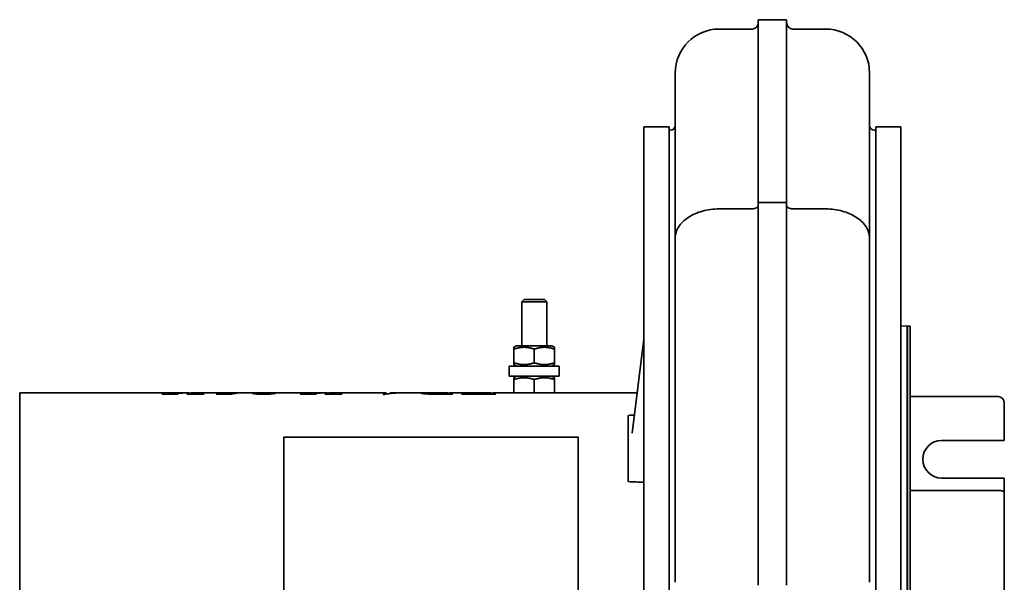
# Model space of a CAD drawing. Header units: millimetres. Extents: x 263 to 577, y 116 to 478.
# Tile 3 of 3: x 263 to 577, y 298 to 478. Entities that reach past the tile are written whole.
import ezdxf

# ---------------------------------------------------------------- set-up
doc = ezdxf.new("R2010")
doc.units = ezdxf.units.MM
doc.header["$LTSCALE"] = 2
doc.layers.add('Krawędzie widoczne(ISO)', color=7, linetype='Continuous', lineweight=35, true_color=0x262659)

msp = doc.modelspace()

# ---------------------------------------------------------------- linework, layer by layer
at = {"layer": 'Krawędzie widoczne(ISO)'}
for p, q in [((498.6, 477.61), (498.6, 477.39)), ((507.6, 477.61), (498.6, 477.61)), ((507.6, 477.61), (507.6, 477.39)), ((496.6, 474.61), (486.1, 474.61)), ((498.6, 477.39), (498.6, 419.26)), ((507.6, 477.39), (507.6, 419.26)), ((520.1, 474.61), (509.6, 474.61)), ((472.1, 460.42), (472.1, 460.61)), ((472.1, 407.9), (472.1, 460.42)), ((534.1, 460.42), (534.1, 460.61)), ((534.1, 407.9), (534.1, 460.42)), ((462.1, 151.4), (462.1, 443.4)), ((462.1, 443.4), (470.1, 443.4)), ((470.1, 151.4), (470.1, 443.4)), ((536.1, 443.4), (536.1, 151.4)), ((544.1, 443.4), (536.1, 443.4)), ((544.1, 443.4), (544.1, 151.4)), ((470.6, 442.4), (470.1, 442.4)), ((536.1, 442.4), (535.6, 442.4)), ((498.6, 419.26), (498.6, 297.24)), ((498.6, 419.26), (507.6, 419.26)), ((507.6, 419.26), (507.6, 297.24)), ((496.6, 417.25), (486.1, 417.25)), ((509.6, 417.25), (520.1, 417.25)), ((472.1, 298.15), (472.1, 407.9)), ((534.1, 298.15), (534.1, 407.9)), ((423.87, 388.4), (423.1, 387.63)), ((431.1, 387.63), (423.1, 387.63)), ((423.1, 373.6), (423.1, 387.63)), ((423.87, 388.4), (430.33, 388.4)), ((430.33, 388.4), (431.1, 387.63)), ((431.1, 373.6), (431.1, 387.63)), ((546.09, 379.9), (544.1, 379.96)), ((546.09, 379.8), (546.19, 379.9)), ((546.09, 379.9), (546.09, 214.9)), ((546.19, 379.9), (546.19, 214.9)), ((546.19, 379.9), (547.09, 379.9)), ((547.09, 379.9), (547.09, 214.9)), ((462.02, 375.66), (458.31, 345.71)), ((421.45, 373.6), (420.6, 373.11)), ((420.6, 372.53), (420.6, 373.11)), ((420.6, 368.17), (420.6, 372.53)), ((432.75, 373.6), (421.45, 373.6)), ((427.1, 368.17), (427.1, 372.53)), ((432.75, 373.6), (433.6, 373.11)), ((433.6, 373.11), (433.6, 372.53)), ((433.6, 368.17), (433.6, 372.53)), ((420.6, 367.59), (420.6, 368.17)), ((433.6, 368.17), (433.6, 367.59)), ((419.1, 367.1), (435.1, 367.1)), ((419.1, 363.9), (419.1, 367.1)), ((421.45, 367.1), (420.6, 367.59)), ((432.75, 367.1), (433.6, 367.59)), ((435.1, 363.9), (435.1, 367.1)), ((419.1, 363.9), (435.1, 363.9)), ((421.45, 363.9), (420.6, 363.41)), ((420.6, 362.83), (420.6, 363.41)), ((420.6, 358.6), (420.6, 362.83)), ((427.1, 358.6), (427.1, 362.83)), ((432.75, 363.9), (433.6, 363.41)), ((433.6, 363.41), (433.6, 362.83)), ((433.6, 358.6), (433.6, 362.83)), ((262.9, 358.6), (262.9, 236.2)), ((316.24, 358.6), (262.9, 358.6)), ((308.44, 358.14), (308.44, 358.19)), ((312.19, 358.14), (312.19, 358.26)), ((312.39, 358.14), (312.39, 358.22)), ((312.49, 358.33), (312.49, 358.44)), ((316.37, 358.58), (316.37, 358.59)), ((316.38, 358.14), (316.38, 358.19)), ((317.91, 358.14), (317.91, 358.28)), ((317.92, 358.14), (317.92, 358.59)), ((318.17, 358.14), (318.17, 358.6)), ((327.16, 358.6), (318.24, 358.6)), ((326.08, 358.34), (330.61, 358.34)), ((326.08, 358.14), (326.08, 358.34)), ((328.68, 358.54), (328.68, 358.56)), ((339.19, 358.6), (329.16, 358.6)), ((330.61, 358.15), (330.61, 358.34)), ((331.43, 358.35), (331.43, 358.48)), ((339.01, 358.15), (339.01, 358.5)), ((360.29, 358.6), (340.35, 358.6)), ((344.11, 358.34), (344.11, 358.43)), ((352.49, 358.14), (352.49, 358.19)), ((356.24, 358.14), (356.24, 358.26)), ((356.45, 358.14), (356.45, 358.22)), ((356.55, 358.33), (356.55, 358.44)), ((360.42, 358.58), (360.42, 358.59)), ((360.43, 358.14), (360.43, 358.19)), ((361.97, 358.14), (361.97, 358.28)), ((361.98, 358.14), (361.98, 358.59)), ((362.22, 358.14), (362.22, 358.6)), ((379.57, 358.6), (362.29, 358.6)), ((380.08, 358.23), (380.08, 358.32)), ((381.05, 358.36), (381.05, 358.46)), ((384.09, 358.6), (381.45, 358.6)), ((394.27, 358.6), (384.98, 358.6)), ((393.23, 358.19), (393.23, 358.45)), ((395.2, 358.58), (395.2, 358.6)), ((397.15, 358.14), (397.15, 358.24)), ((398.84, 358.6), (397.44, 358.6)), ((398.82, 358.14), (398.82, 358.59)), ((399.05, 358.14), (399.05, 358.6)), ((399.27, 358.14), (399.27, 358.29)), ((408.23, 358.6), (400.92, 358.6)), ((404.82, 358.48), (405.23, 358.48)), ((404.82, 358.14), (404.82, 358.48)), ((405.15, 358.14), (405.15, 358.42)), ((405.43, 358.14), (405.43, 358.33)), ((407.82, 358.53), (407.42, 358.53)), ((408.98, 358.24), (410.9, 358.24)), ((410.9, 358.14), (410.9, 358.24)), ((412.6, 358.59), (411.17, 358.59)), ((411.35, 358.6), (412.82, 358.6)), ((412.6, 358.14), (412.6, 358.59)), ((412.82, 358.14), (412.82, 358.6)), ((413.14, 358.14), (413.14, 358.29)), ((414.59, 358.19), (414.82, 358.19)), ((459.9, 358.6), (414.75, 358.6)), ((313.39, 358.14), (308.31, 358.14)), ((321.62, 358.14), (316.24, 358.14)), ((330.58, 358.14), (325.57, 358.14)), ((357.44, 358.14), (352.37, 358.14)), ((365.68, 358.14), (360.3, 358.14)), ((379.25, 358.1), (378.85, 358.1)), ((400.94, 358.14), (395.54, 358.14)), ((414.69, 358.14), (403.89, 358.14)), ((575.1, 357.4), (547.09, 357.4)), ((577.1, 343.4), (577.1, 355.4)), ((457.1, 351.38), (457.1, 351.02)), ((457.1, 334.59), (457.1, 351.02)), ((347.14, 344.4), (441.14, 344.4)), ((347.14, 250.4), (347.14, 344.4)), ((441.14, 344.4), (441.14, 250.4)), ((575.12, 343.4), (557.1, 343.4)), ((577.1, 343.4), (575.12, 343.4)), ((457.1, 334.59), (457.1, 332.04)), ((457.1, 332.04), (457.1, 330.27)), ((557.1, 331.4), (575.12, 331.4)), ((575.12, 331.4), (577.1, 331.4)), ((577.1, 325.66), (577.1, 331.4)), ((547.09, 327.4), (575.12, 327.4)), ((577.1, 325.4), (577.1, 325.66)), ((577.1, 325.4), (577.1, 269.4))]:
    msp.add_line(p, q, dxfattribs=at)
for centre, radius, start, end in [((486.1, 460.61), 14, 90, 180), ((496.6, 476.61), 2, 270, 0), ((509.6, 476.61), 2, 180, 270), ((520.1, 460.61), 14, 0, 90), ((470.6, 443.9), 1.5, 270, 0), ((535.6, 443.9), 1.5, 180, 270), ((575.1, 355.4), 2, 0, 90), ((557.1, 337.4), 6, 90, 270)]:
    msp.add_arc(centre, radius, start, end, dxfattribs=at)
msp.add_ellipse((204.04, 297.4), major_axis=(-1167.76, 43.33), ratio=0.037007, start_param=4.490941, end_param=4.495329, dxfattribs=at)
for points, knots in [([(498.6, 418.59), (498.6, 418.59), (498.6, 418.58), (498.6, 418.49), (498.58, 418.4), (498.53, 418.22), (498.49, 418.14), (498.33, 417.89), (498.18, 417.75), (497.8, 417.51), (497.58, 417.41), (497.1, 417.28), (496.85, 417.25), (496.6, 417.25)], [-0.0007195, -0.0007195, -0.0007195, -0.0007195, 0, 0, 0.0408855, 0.0408855, 0.0817708, 0.0817708, 0.159902, 0.159902, 0.2380295, 0.2380295, 0.3142532, 0.3142532, 0.3142532, 0.3142532]), ([(507.6, 418.59), (507.6, 418.59), (507.6, 418.58), (507.6, 418.41), (507.65, 418.24), (507.85, 417.92), (508, 417.77), (508.36, 417.52), (508.58, 417.42), (509.06, 417.29), (509.32, 417.25), (509.59, 417.25), (509.59, 417.25), (509.6, 417.25)], [-0.6294012, -0.6294012, -0.6294012, -0.6294012, -0.6286817, -0.6286817, -0.550546, -0.550546, -0.4724122, -0.4724122, -0.394282, -0.394282, -0.3161552, -0.3161552, -0.3142532, -0.3142532, -0.3142532, -0.3142532]), ([(472.1, 407.9), (472.1, 407.9), (472.1, 407.91), (472.1, 407.92), (472.1, 409.17), (472.48, 410.41), (473.22, 411.56), (473.93, 412.68), (474.97, 413.7), (476.26, 414.55), (477.56, 415.41), (479.1, 416.09), (480.78, 416.55), (482.47, 417.01), (484.28, 417.25), (486.1, 417.25)], [-0.003611, -0.003611, -0.003611, -0.003611, 0, 0, 0, 0.561879, 0.561879, 0.561879, 1.108798, 1.108798, 1.108798, 1.655691, 1.655691, 1.655691, 2.202571, 2.202571, 2.202571, 2.202571]), ([(534.1, 407.9), (534.1, 407.9), (534.1, 407.91), (534.1, 407.92), (534.09, 409.17), (533.71, 410.41), (532.98, 411.56), (532.27, 412.68), (531.23, 413.7), (529.93, 414.55), (528.64, 415.41), (527.1, 416.09), (525.41, 416.55), (523.73, 417.01), (521.92, 417.25), (520.1, 417.25)], [-0.003611, -0.003611, -0.003611, -0.003611, 0, 0, 0, 0.561879, 0.561879, 0.561879, 1.108798, 1.108798, 1.108798, 1.655691, 1.655691, 1.655691, 2.202571, 2.202571, 2.202571, 2.202571]), ([(462.01, 375.6), (462.04, 375.99), (462.06, 376.46), (462.09, 377.08), (462.1, 377.35), (462.1, 377.53)], [-0.6995583, -0.6995583, -0.6995583, -0.6995583, -0.5819955, -0.5819955, -0.5055322, -0.5055322, -0.5055322, -0.5055322]), ([(462.02, 375.66), (462.02, 375.66), (462.02, 375.66), (462.02, 375.66), (462.02, 375.66), (462.02, 375.66), (462.02, 375.66), (462.02, 375.66), (462.02, 375.66), (462.02, 375.66), (462.02, 375.66), (462.02, 375.66)], [3.05465659, 3.05465659, 3.05465659, 3.05465659, 3.06332337, 3.06332337, 3.07199014, 3.07199014, 3.08065691, 3.08065691, 3.08932368, 3.08932368, 3.09799046, 3.09799046, 3.09799046, 3.09799046]), ([(308.44, 358.19), (309.15, 358.2), (309.77, 358.23), (310.31, 358.26), (310.84, 358.3), (311.57, 358.37), (312.49, 358.44)], [0, 0, 0, 0, 1, 1, 1, 2, 2, 2, 2]), ([(316.38, 358.19), (316.87, 358.19), (317.2, 358.19), (317.38, 358.2), (317.55, 358.21), (317.68, 358.22), (317.77, 358.23), (317.86, 358.25), (317.91, 358.26), (317.91, 358.28)], [0, 0, 0, 0, 1, 1, 1, 2, 2, 2, 3, 3, 3, 3]), ([(319.37, 358.46), (319.74, 358.37), (320.05, 358.28), (320.32, 358.25), (320.59, 358.22), (321.06, 358.2), (321.73, 358.19)], [0, 0, 0, 0, 1, 1, 1, 2, 2, 2, 2]), ([(328.68, 358.56), (328.68, 358.59), (328.87, 358.6), (329.24, 358.6), (329.61, 358.6), (330.08, 358.58), (330.66, 358.58), (331.24, 358.57), (332, 358.57), (332.96, 358.56)], [0, 0, 0, 0, 1, 1, 1, 2, 2, 2, 3, 3, 3, 3]), ([(340.51, 358.11), (339.56, 358.11), (338.76, 358.15), (338.11, 358.22), (337.46, 358.29), (337.14, 358.37), (337.14, 358.44)], [0, 0, 0, 0, 1, 1, 1, 2, 2, 2, 2]), ([(339.01, 358.5), (339.01, 358.45), (339.25, 358.41), (339.72, 358.36), (340.19, 358.32), (340.8, 358.3), (341.55, 358.3)], [0, 0, 0, 0, 1, 1, 1, 2, 2, 2, 2]), ([(344.5, 358.41), (344.13, 358.34), (343.58, 358.26), (342.85, 358.2), (342.13, 358.14), (341.35, 358.11), (340.51, 358.11)], [0, 0, 0, 0, 1, 1, 1, 2, 2, 2, 2]), ([(352.49, 358.19), (353.2, 358.2), (353.83, 358.23), (354.36, 358.26), (354.9, 358.3), (355.63, 358.37), (356.55, 358.44)], [0, 0, 0, 0, 1, 1, 1, 2, 2, 2, 2]), ([(360.43, 358.19), (360.92, 358.19), (361.26, 358.19), (361.43, 358.2), (361.61, 358.21), (361.74, 358.22), (361.83, 358.23), (361.92, 358.25), (361.97, 358.26), (361.97, 358.28)], [0, 0, 0, 0, 1, 1, 1, 2, 2, 2, 3, 3, 3, 3]), ([(363.42, 358.46), (363.79, 358.37), (364.11, 358.28), (364.38, 358.25), (364.65, 358.22), (365.12, 358.2), (365.79, 358.19)], [0, 0, 0, 0, 1, 1, 1, 2, 2, 2, 2]), ([(391, 358.45), (391, 358.51), (391.33, 358.54), (391.98, 358.57), (392.64, 358.59), (393.71, 358.59), (395.2, 358.6)], [0, 0, 0, 0, 1, 1, 1, 2, 2, 2, 2]), ([(395.54, 358.14), (394.64, 358.14), (393.83, 358.16), (393.12, 358.19), (392.41, 358.23), (391.88, 358.27), (391.52, 358.32), (391.17, 358.36), (391, 358.41), (391, 358.45)], [0, 0, 0, 0, 1, 1, 1, 2, 2, 2, 3, 3, 3, 3]), ([(397.77, 358.59), (396.24, 358.59), (395.1, 358.59), (394.35, 358.57), (393.6, 358.55), (393.23, 358.52), (393.23, 358.45)], [0, 0, 0, 0, 1, 1, 1, 2, 2, 2, 2]), ([(393.23, 358.45), (393.23, 358.39), (393.46, 358.34), (393.92, 358.29), (394.38, 358.25), (395.12, 358.23), (396.12, 358.23)], [0, 0, 0, 0, 1, 1, 1, 2, 2, 2, 2]), ([(395.2, 358.59), (395.27, 358.59), (395.34, 358.59), (395.42, 358.59), (395.98, 358.6), (396.9, 358.6), (398.15, 358.6)], [0.864986, 0.864986, 0.864986, 0.864986, 1, 1, 1, 2, 2, 2, 2]), ([(399.27, 358.29), (399.27, 358.26), (399.37, 358.24), (399.58, 358.22), (399.78, 358.2), (400.17, 358.19), (400.74, 358.19)], [0, 0, 0, 0, 1, 1, 1, 2, 2, 2, 2]), ([(411.17, 358.59), (410.16, 358.59), (409.44, 358.59), (408.99, 358.59), (408.54, 358.58), (408.15, 358.57), (407.82, 358.53)], [0, 0, 0, 0, 1, 1, 1, 2, 2, 2, 2]), ([(409.24, 358.59), (409.27, 358.59), (409.32, 358.59), (409.4, 358.59), (409.53, 358.6), (409.7, 358.6), (409.93, 358.6), (410.15, 358.6), (410.63, 358.6), (411.35, 358.6)], [0.407423, 0.407423, 0.407423, 0.407423, 1, 1, 1, 2, 2, 2, 3, 3, 3, 3]), ([(413.14, 358.29), (413.14, 358.26), (413.24, 358.24), (413.44, 358.22), (413.63, 358.2), (414.02, 358.19), (414.59, 358.19)], [0, 0, 0, 0, 1, 1, 1, 2, 2, 2, 2]), ([(575.12, 327.4), (575.37, 327.4), (575.64, 327.4), (576.13, 327.38), (576.35, 327.36), (576.62, 327.28), (576.7, 327.24), (576.85, 327.13), (576.9, 327.06), (576.99, 326.9), (577.03, 326.79), (577.07, 326.56), (577.08, 326.43), (577.1, 326.09), (577.1, 325.88), (577.1, 325.66)], [-0.4114383, -0.4114383, -0.4114383, -0.4114383, -0.3355637, -0.3355637, -0.259689, -0.259689, -0.2200225, -0.2200225, -0.180356, -0.180356, -0.135267, -0.135267, -0.090178, -0.090178, -0.0261083, -0.0261083, -0.0261083, -0.0261083])]:
    msp.add_open_spline(points, degree=3, knots=knots, dxfattribs=at)
for points in [[(427.1, 372.53), (423.85, 373.61), (420.6, 372.53)], [(433.6, 372.53), (430.35, 373.61), (427.1, 372.53)], [(420.6, 368.17), (423.85, 367.08), (427.1, 368.17)], [(427.1, 368.17), (430.35, 367.08), (433.6, 368.17)], [(427.1, 362.83), (423.85, 363.91), (420.6, 362.83)], [(433.6, 362.83), (430.35, 363.91), (427.1, 362.83)]]:
    msp.add_rational_spline(points, [1, 1.15470053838, 1], degree=2, dxfattribs=at)
for points in [[(308.31, 358.14), (308.35, 358.16), (308.4, 358.18), (308.44, 358.19)], [(312.37, 358.31), (312.25, 358.3), (312.19, 358.28), (312.19, 358.26)], [(312.19, 358.26), (312.19, 358.24), (312.26, 358.23), (312.39, 358.22)], [(314.28, 358.49), (313.36, 358.43), (312.72, 358.37), (312.37, 358.31)], [(312.39, 358.22), (312.59, 358.2), (312.96, 358.19), (313.51, 358.19)], [(312.49, 358.44), (313.78, 358.53), (315.07, 358.58), (316.37, 358.59)], [(313.51, 358.19), (313.47, 358.18), (313.43, 358.16), (313.39, 358.14)], [(316.62, 358.58), (315.84, 358.57), (315.06, 358.54), (314.28, 358.49)], [(316.37, 358.59), (316.32, 358.6), (316.28, 358.6), (316.24, 358.6)], [(316.24, 358.14), (316.29, 358.16), (316.33, 358.18), (316.38, 358.19)], [(317.65, 358.39), (317.31, 358.49), (316.97, 358.56), (316.62, 358.58)], [(317.24, 358.5), (317.47, 358.54), (317.69, 358.57), (317.92, 358.59)], [(317.91, 358.28), (317.91, 358.3), (317.82, 358.34), (317.65, 358.39)], [(317.92, 358.59), (318, 358.59), (318.09, 358.58), (318.17, 358.58)], [(318.17, 358.6), (318.57, 358.6), (318.97, 358.56), (319.37, 358.46)], [(321.73, 358.19), (321.7, 358.18), (321.66, 358.16), (321.62, 358.14)], [(325.57, 358.14), (325.74, 358.22), (325.91, 358.28), (326.08, 358.34)], [(328.63, 358.54), (327.82, 358.57), (327.33, 358.6), (327.16, 358.6)], [(331.43, 358.48), (330.23, 358.49), (329.29, 358.51), (328.63, 358.54)], [(332.96, 358.56), (332.17, 358.5), (331.37, 358.36), (330.58, 358.14)], [(330.61, 358.34), (330.88, 358.39), (331.15, 358.44), (331.43, 358.48)], [(337.14, 358.44), (337.14, 358.48), (337.25, 358.52), (337.48, 358.54)], [(337.48, 358.54), (337.84, 358.58), (338.49, 358.6), (339.44, 358.6)], [(339.86, 358.59), (339.29, 358.58), (339.01, 358.55), (339.01, 358.5)], [(339.44, 358.6), (339.57, 358.6), (339.7, 358.59), (339.84, 358.59)], [(340.35, 358.6), (340.17, 358.6), (340, 358.6), (339.86, 358.59)], [(341.55, 358.3), (342.59, 358.3), (343.44, 358.35), (344.11, 358.43)], [(344.11, 358.43), (344.24, 358.42), (344.37, 358.42), (344.5, 358.41)], [(352.37, 358.14), (352.41, 358.16), (352.45, 358.18), (352.49, 358.19)], [(356.43, 358.31), (356.3, 358.3), (356.24, 358.28), (356.24, 358.26)], [(356.24, 358.26), (356.24, 358.24), (356.31, 358.23), (356.45, 358.22)], [(358.34, 358.49), (357.42, 358.43), (356.78, 358.37), (356.43, 358.31)], [(356.45, 358.22), (356.65, 358.2), (357.02, 358.19), (357.57, 358.19)], [(356.55, 358.44), (357.84, 358.53), (359.13, 358.58), (360.42, 358.59)], [(357.57, 358.19), (357.53, 358.18), (357.48, 358.16), (357.44, 358.14)], [(360.68, 358.58), (359.9, 358.57), (359.12, 358.54), (358.34, 358.49)], [(360.42, 358.59), (360.38, 358.6), (360.34, 358.6), (360.29, 358.6)], [(360.3, 358.14), (360.34, 358.16), (360.39, 358.18), (360.43, 358.19)], [(361.71, 358.39), (361.37, 358.49), (361.02, 358.56), (360.68, 358.58)], [(361.3, 358.5), (361.52, 358.54), (361.75, 358.57), (361.98, 358.59)], [(361.97, 358.28), (361.97, 358.3), (361.88, 358.34), (361.71, 358.39)], [(361.98, 358.59), (362.06, 358.59), (362.14, 358.58), (362.22, 358.58)], [(362.22, 358.6), (362.62, 358.6), (363.02, 358.56), (363.42, 358.46)], [(365.79, 358.19), (365.75, 358.18), (365.72, 358.16), (365.68, 358.14)], [(378.85, 358.1), (379.23, 358.63), (379.61, 358.74), (379.99, 358.42)], [(384.98, 358.6), (383.07, 358.6), (381.16, 358.43), (379.25, 358.1)], [(379.99, 358.42), (380.05, 358.37), (380.08, 358.34), (380.08, 358.32)], [(381.05, 358.46), (382.21, 358.56), (383.37, 358.61), (384.54, 358.59)], [(381.45, 358.6), (381.31, 358.6), (381.18, 358.55), (381.05, 358.46)], [(395.2, 358.6), (394.86, 358.6), (394.55, 358.6), (394.27, 358.6)], [(396.12, 358.23), (396.39, 358.23), (396.73, 358.23), (397.15, 358.24)], [(397.15, 358.24), (397.71, 358.45), (398.26, 358.57), (398.82, 358.59)], [(398.82, 358.59), (398.33, 358.59), (397.99, 358.59), (397.77, 358.59)], [(398.15, 358.6), (398.4, 358.6), (398.7, 358.6), (399.05, 358.6)], [(399.05, 358.6), (399.36, 358.6), (399.67, 358.57), (399.98, 358.51)], [(399.61, 358.43), (399.38, 358.37), (399.27, 358.32), (399.27, 358.29)], [(400.92, 358.6), (400.49, 358.6), (400.05, 358.54), (399.61, 358.43)], [(400.74, 358.19), (400.86, 358.19), (400.98, 358.19), (401.08, 358.19)], [(401.08, 358.19), (401.03, 358.18), (400.99, 358.16), (400.94, 358.14)], [(403.89, 358.14), (404.2, 358.29), (404.51, 358.4), (404.82, 358.48)], [(405.23, 358.48), (405.18, 358.45), (405.15, 358.43), (405.15, 358.42)], [(405.15, 358.42), (405.15, 358.39), (405.25, 358.36), (405.43, 358.33)], [(405.43, 358.33), (405.69, 358.3), (406.05, 358.28), (406.54, 358.26)], [(406.54, 358.26), (406.89, 358.24), (407.7, 358.24), (408.98, 358.24)], [(407.42, 358.53), (407.83, 358.6), (408.24, 358.61), (408.65, 358.58)], [(410.9, 358.24), (411.47, 358.45), (412.04, 358.57), (412.6, 358.59)], [(412.82, 358.6), (413.14, 358.6), (413.45, 358.56), (413.77, 358.5)], [(413.46, 358.43), (413.25, 358.38), (413.14, 358.33), (413.14, 358.29)], [(414.75, 358.6), (414.32, 358.6), (413.89, 358.54), (413.46, 358.43)], [(414.82, 358.19), (414.78, 358.18), (414.73, 358.16), (414.69, 358.14)], [(457.1, 351.38), (457.74, 351.42), (458.38, 351.47), (459.03, 351.51)], [(458.31, 345.7), (458.31, 345.7), (458.31, 345.71), (458.31, 345.71)], [(458.31, 345.7), (458.31, 345.7), (458.31, 345.7), (458.31, 345.7)]]:
    msp.add_open_spline(points, degree=3, dxfattribs=at)

doc.saveas('drawing.dxf')
